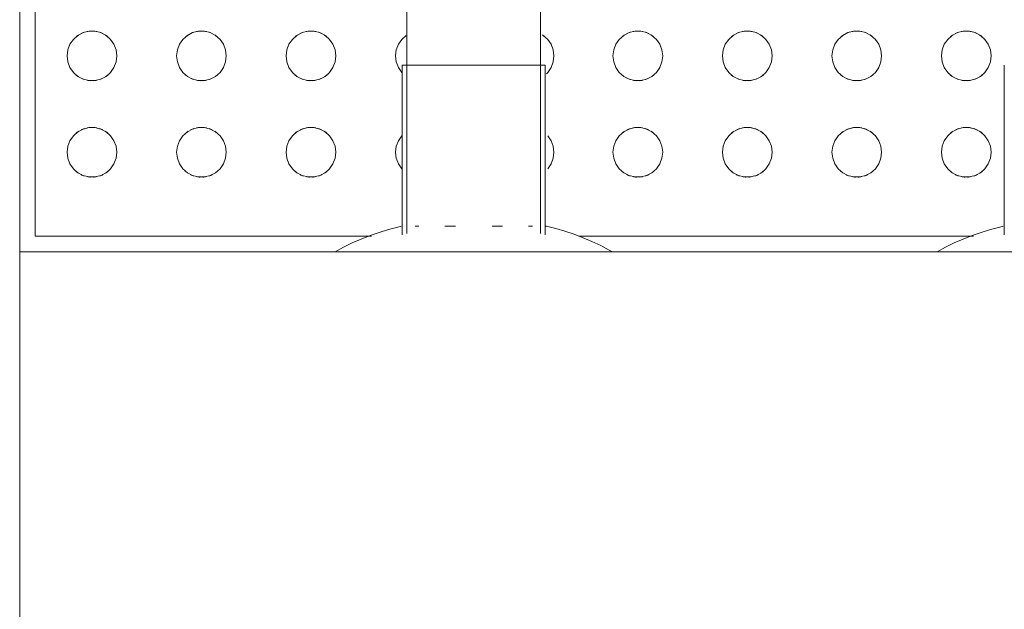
# Model space of a CAD drawing. Header units: metres. Extents: x 1.7 to 42.3, y -72.9 to -47.6.
# Tile 24 of 216: x 10.636 to 10.953, y -71.102 to -70.912. Entities that reach past the tile are written whole.
import ezdxf

# ---------------------------------------------------------------- set-up
doc = ezdxf.new("R2010")
doc.units = ezdxf.units.M
doc.layers.add('A-GENM', color=7, linetype='Continuous', lineweight=18)

# ---------------------------------------------------------------- blocks, each defined once
blk = doc.blocks.new('Grupo1_TIP_19dez18_BebedouroRefrig_BebedouroIndustrial100litros_ABDI-MDIC - Grupo1_TIP_19dez18_BebedouroRefrig_BebedouroIndustrial100litros_ABDI-MDIC-5384539-2PAV - FRIGORÍFICA')
at = {"layer": 'A-GENM', "color": 253, "true_color": 0xaaaaaa}
for p, q in [((0.3400000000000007, -0.2399999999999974), (0.3400000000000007, 0.2399999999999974)), ((-0.3400000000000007, -0.2399999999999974), (0.3400000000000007, -0.2399999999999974)), ((0.34, -0.2400000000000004), (0.34, -0.4900000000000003)), ((0.02300000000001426, -0.2999999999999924), (0.02300000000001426, -0.2454087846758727)), ((0.03291354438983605, -0.2450000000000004), (0.1599456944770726, -0.2450000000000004)), ((0.1708125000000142, -0.2454087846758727), (0.1708125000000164, -0.2999999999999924)), ((0.1723125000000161, -0.2458853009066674), (0.1723125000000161, -0.3699999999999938)), ((0.215312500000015, -0.3699999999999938), (0.215312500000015, -0.2458853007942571)), ((0.2168125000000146, -0.2999999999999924), (0.2168125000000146, -0.2454087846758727)), ((0.2267260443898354, -0.2450000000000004), (0.3350000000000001, -0.2450000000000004)), ((0.335, -0.2450000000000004), (0.335, -0.4850000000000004)), ((0.1707476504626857, -0.2481896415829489), (0.1704375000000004, -0.2481896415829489)), ((0.1761568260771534, -0.2481896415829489), (0.174901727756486, -0.2481896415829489)), ((0.1879374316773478, -0.2481896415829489), (0.184553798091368, -0.2481896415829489)), ((0.2030712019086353, -0.2481896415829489), (0.1996875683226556, -0.2481896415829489)), ((0.2127232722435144, -0.2481896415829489), (0.2114681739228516, -0.2481896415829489)), ((0.1708125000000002, -0.2999999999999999), (0.2168125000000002, -0.2999999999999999))]:
    blk.add_line(p, q, dxfattribs=at)
at = {"layer": 'A-GENM', "color": 253, "true_color": 0xaaaaaa, "flags": 128}
for points in [[(0.04462500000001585, -0.2399999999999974), (0.04189636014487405, -0.2414738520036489), (0.03911096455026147, -0.2428374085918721), (0.03627326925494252, -0.2440884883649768), (0.03338781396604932, -0.2452250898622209), (0.03045921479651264, -0.246245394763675), (0.02749215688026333, -0.2471477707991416), (0.02449138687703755, -0.2479307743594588), (0.02337500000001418, -0.2481896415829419)], [(0.1704375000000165, -0.2481896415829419), (0.1674254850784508, -0.2474510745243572), (0.1644454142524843, -0.2465926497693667), (0.1615020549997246, -0.2456157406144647), (0.1586001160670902, -0.2445219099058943), (0.1557442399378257, -0.2433129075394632), (0.1529389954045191, -0.2419906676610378), (0.1501888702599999, -0.2405573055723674), (0.1491875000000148, -0.2399999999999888)], [(0.238437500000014, -0.2399999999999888), (0.2357088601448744, -0.2414738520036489), (0.2329234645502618, -0.2428374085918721), (0.230085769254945, -0.2440884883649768), (0.2272003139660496, -0.2452250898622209), (0.2242717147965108, -0.246245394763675), (0.2213046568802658, -0.2471477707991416), (0.2183038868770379, -0.2479307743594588), (0.2171875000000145, -0.2481896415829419)], [(0.02724596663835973, -0.2720000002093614), (0.0274784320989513, -0.270085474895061), (0.02816231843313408, -0.2682822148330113), (0.02925788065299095, -0.2666950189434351), (0.03070144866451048, -0.2654161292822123), (0.03240912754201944, -0.2645198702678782), (0.03428167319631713, -0.2640583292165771), (0.03621026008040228, -0.2640583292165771), (0.03808280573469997, -0.2645198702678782), (0.03979048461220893, -0.2654161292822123), (0.0412340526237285, -0.2666950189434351), (0.04232961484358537, -0.2682822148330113), (0.04301350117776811, -0.270085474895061), (0.04324596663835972, -0.2720000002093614)], [(0.06249193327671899, -0.2720000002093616), (0.06272439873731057, -0.2700854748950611), (0.0634082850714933, -0.2682822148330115), (0.06450384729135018, -0.2666950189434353), (0.06594741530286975, -0.2654161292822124), (0.06765509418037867, -0.2645198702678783), (0.06952763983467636, -0.2640583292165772), (0.0714562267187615, -0.2640583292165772), (0.07332877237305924, -0.2645198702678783), (0.0750364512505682, -0.2654161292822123), (0.07648001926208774, -0.2666950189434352), (0.0775755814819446, -0.2682822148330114), (0.07825946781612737, -0.2700854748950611), (0.07849193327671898, -0.2720000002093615)], [(0.09773789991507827, -0.2720000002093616), (0.09797036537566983, -0.2700854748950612), (0.0986542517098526, -0.2682822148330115), (0.09974981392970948, -0.2666950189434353), (0.1011933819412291, -0.2654161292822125), (0.102901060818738, -0.2645198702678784), (0.1047736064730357, -0.2640583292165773), (0.1067021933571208, -0.2640583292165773), (0.1085747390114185, -0.2645198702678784), (0.1102824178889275, -0.2654161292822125), (0.111725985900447, -0.2666950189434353), (0.1128215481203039, -0.2682822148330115), (0.1135054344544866, -0.2700854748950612), (0.1137378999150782, -0.2720000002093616)], [(0.1329838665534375, -0.2720000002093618), (0.1332163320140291, -0.2700854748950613), (0.1339002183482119, -0.2682822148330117), (0.1349957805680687, -0.2666950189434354), (0.1364393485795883, -0.2654161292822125), (0.1381470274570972, -0.2645198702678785), (0.1400195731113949, -0.2640583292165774), (0.1419481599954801, -0.2640583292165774), (0.1438207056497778, -0.2645198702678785), (0.1455283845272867, -0.2654161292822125), (0.1469719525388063, -0.2666950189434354), (0.1480675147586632, -0.2682822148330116), (0.1487514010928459, -0.2700854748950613), (0.1489838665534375, -0.2720000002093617)], [(0.2382298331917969, -0.272000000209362), (0.2384622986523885, -0.2700854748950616), (0.2391461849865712, -0.268282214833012), (0.2402417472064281, -0.2666950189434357), (0.2416853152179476, -0.2654161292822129), (0.2433929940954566, -0.2645198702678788), (0.2452655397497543, -0.2640583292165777), (0.2471941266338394, -0.2640583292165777), (0.2490666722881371, -0.2645198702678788), (0.2507743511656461, -0.2654161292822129), (0.2522179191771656, -0.2666950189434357), (0.2533134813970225, -0.2682822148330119), (0.2539973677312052, -0.2700854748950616), (0.2542298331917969, -0.272000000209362)], [(0.2734757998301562, -0.2720000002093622), (0.2737082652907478, -0.2700854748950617), (0.2743921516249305, -0.2682822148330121), (0.2754877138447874, -0.2666950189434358), (0.276931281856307, -0.265416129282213), (0.2786389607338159, -0.2645198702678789), (0.2805115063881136, -0.2640583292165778), (0.2824400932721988, -0.2640583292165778), (0.2843126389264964, -0.2645198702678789), (0.2860203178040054, -0.265416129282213), (0.287463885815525, -0.2666950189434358), (0.2885594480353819, -0.268282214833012), (0.2892433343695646, -0.2700854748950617), (0.2894757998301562, -0.2720000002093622)], [(0.3087217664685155, -0.2720000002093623), (0.3089542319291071, -0.2700854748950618), (0.3096381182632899, -0.2682822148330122), (0.3107336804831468, -0.2666950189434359), (0.3121772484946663, -0.2654161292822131), (0.3138849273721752, -0.264519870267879), (0.3157574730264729, -0.2640583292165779), (0.3176860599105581, -0.2640583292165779), (0.3195586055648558, -0.264519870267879), (0.3212662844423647, -0.2654161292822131), (0.3227098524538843, -0.2666950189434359), (0.3238054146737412, -0.2682822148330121), (0.3244893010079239, -0.2700854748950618), (0.3247217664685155, -0.2720000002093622)], [(0.1679838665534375, -0.2720000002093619), (0.1682163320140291, -0.2700854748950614), (0.1689002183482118, -0.2682822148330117), (0.1699957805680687, -0.2666950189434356)], [(0.2169719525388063, -0.2666950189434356), (0.2180675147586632, -0.2682822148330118), (0.2187514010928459, -0.2700854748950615), (0.2189838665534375, -0.2720000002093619)], [(0.04324596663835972, -0.2720000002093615), (0.04301350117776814, -0.273914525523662), (0.0423296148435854, -0.2757177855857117), (0.0412340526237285, -0.2773049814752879), (0.03979048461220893, -0.2785838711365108), (0.03808280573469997, -0.2794801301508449), (0.03621026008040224, -0.279941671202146), (0.03428167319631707, -0.279941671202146), (0.03240912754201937, -0.2794801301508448), (0.03070144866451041, -0.2785838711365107), (0.02925788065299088, -0.2773049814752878), (0.02816231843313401, -0.2757177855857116), (0.0274784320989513, -0.2739145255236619), (0.02724596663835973, -0.2720000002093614)], [(0.07849193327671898, -0.2720000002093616), (0.0782594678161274, -0.2739145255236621), (0.07757558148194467, -0.2757177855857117), (0.07648001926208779, -0.277304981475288), (0.07503645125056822, -0.2785838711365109), (0.07332877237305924, -0.279480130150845), (0.07145622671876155, -0.279941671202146), (0.06952763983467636, -0.279941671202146), (0.06765509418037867, -0.279480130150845), (0.06594741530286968, -0.2785838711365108), (0.06450384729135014, -0.277304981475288), (0.06340828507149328, -0.2757177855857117), (0.06272439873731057, -0.273914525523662), (0.06249193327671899, -0.2720000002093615)], [(0.1137378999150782, -0.2720000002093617), (0.1135054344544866, -0.2739145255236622), (0.1128215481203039, -0.2757177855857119), (0.111725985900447, -0.2773049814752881), (0.1102824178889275, -0.278583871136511), (0.1085747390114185, -0.2794801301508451), (0.1067021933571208, -0.2799416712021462), (0.1047736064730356, -0.2799416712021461), (0.1029010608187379, -0.2794801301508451), (0.1011933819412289, -0.278583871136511), (0.09974981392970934, -0.277304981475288), (0.09865425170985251, -0.2757177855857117), (0.0979703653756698, -0.2739145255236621), (0.09773789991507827, -0.2720000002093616)], [(0.1489838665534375, -0.2720000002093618), (0.1487514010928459, -0.2739145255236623), (0.1480675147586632, -0.275717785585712), (0.1469719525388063, -0.2773049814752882), (0.1455283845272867, -0.2785838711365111), (0.1438207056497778, -0.2794801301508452), (0.14194815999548, -0.2799416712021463), (0.1400195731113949, -0.2799416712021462), (0.1381470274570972, -0.2794801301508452), (0.1364393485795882, -0.278583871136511), (0.1349957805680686, -0.2773049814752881), (0.1339002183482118, -0.2757177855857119), (0.1332163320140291, -0.2739145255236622), (0.1329838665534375, -0.2720000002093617)], [(0.1699957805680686, -0.2773049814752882), (0.1689002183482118, -0.275717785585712), (0.1682163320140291, -0.2739145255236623), (0.1679838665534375, -0.2720000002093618)], [(0.2189838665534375, -0.272000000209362), (0.2187514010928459, -0.2739145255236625), (0.2180675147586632, -0.2757177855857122), (0.2169719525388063, -0.2773049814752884)], [(0.2542298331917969, -0.2720000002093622), (0.2539973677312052, -0.2739145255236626), (0.2533134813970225, -0.2757177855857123), (0.2522179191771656, -0.2773049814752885), (0.2507743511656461, -0.2785838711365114), (0.2490666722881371, -0.2794801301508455), (0.2471941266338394, -0.2799416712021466), (0.2452655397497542, -0.2799416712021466), (0.2433929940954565, -0.2794801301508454), (0.2416853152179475, -0.2785838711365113), (0.240241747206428, -0.2773049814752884), (0.2391461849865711, -0.2757177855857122), (0.2384622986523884, -0.2739145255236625), (0.2382298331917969, -0.272000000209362)], [(0.2894757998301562, -0.2720000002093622), (0.2892433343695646, -0.2739145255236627), (0.2885594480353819, -0.2757177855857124), (0.287463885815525, -0.2773049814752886), (0.2860203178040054, -0.2785838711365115), (0.2843126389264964, -0.2794801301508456), (0.2824400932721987, -0.2799416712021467), (0.2805115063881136, -0.2799416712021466), (0.2786389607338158, -0.2794801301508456), (0.2769312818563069, -0.2785838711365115), (0.2754877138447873, -0.2773049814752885), (0.2743921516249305, -0.2757177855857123), (0.2737082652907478, -0.2739145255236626), (0.2734757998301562, -0.2720000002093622)], [(0.3247217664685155, -0.2720000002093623), (0.3244893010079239, -0.2739145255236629), (0.3238054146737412, -0.2757177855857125), (0.3227098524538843, -0.2773049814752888), (0.3212662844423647, -0.2785838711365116), (0.3195586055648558, -0.2794801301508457), (0.317686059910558, -0.2799416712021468), (0.3157574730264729, -0.2799416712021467), (0.3138849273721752, -0.2794801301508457), (0.3121772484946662, -0.2785838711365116), (0.3107336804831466, -0.2773049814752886), (0.3096381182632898, -0.2757177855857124), (0.3089542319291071, -0.2739145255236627), (0.3087217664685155, -0.2720000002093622)], [(0.02724596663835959, -0.3030000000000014), (0.02747843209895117, -0.3010854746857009), (0.02816231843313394, -0.2992822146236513), (0.02925788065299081, -0.2976950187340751), (0.03070144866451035, -0.2964161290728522), (0.03240912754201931, -0.2955198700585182), (0.034281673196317, -0.295058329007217), (0.03621026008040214, -0.295058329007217), (0.03808280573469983, -0.2955198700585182), (0.03979048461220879, -0.2964161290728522), (0.04123405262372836, -0.2976950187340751), (0.04232961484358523, -0.2992822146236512), (0.04301350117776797, -0.3010854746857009), (0.04324596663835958, -0.3030000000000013)], [(0.06249193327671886, -0.3030000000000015), (0.06272439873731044, -0.3010854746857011), (0.06340828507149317, -0.2992822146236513), (0.06450384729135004, -0.2976950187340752), (0.06594741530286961, -0.2964161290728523), (0.06765509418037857, -0.2955198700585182), (0.06952763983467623, -0.2950583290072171), (0.07145622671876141, -0.2950583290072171), (0.0733287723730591, -0.2955198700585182), (0.07503645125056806, -0.2964161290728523), (0.07648001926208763, -0.2976950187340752), (0.0775755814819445, -0.2992822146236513), (0.07825946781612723, -0.301085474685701), (0.07849193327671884, -0.3030000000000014)], [(0.09773789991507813, -0.3030000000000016), (0.0979703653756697, -0.3010854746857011), (0.09865425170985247, -0.2992822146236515), (0.09974981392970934, -0.2976950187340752), (0.1011933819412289, -0.2964161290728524), (0.1029010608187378, -0.2955198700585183), (0.1047736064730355, -0.2950583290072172), (0.1067021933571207, -0.2950583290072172), (0.1085747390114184, -0.2955198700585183), (0.1102824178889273, -0.2964161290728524), (0.1117259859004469, -0.2976950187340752), (0.1128215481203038, -0.2992822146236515), (0.1135054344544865, -0.3010854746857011), (0.1137378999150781, -0.3030000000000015)], [(0.1329838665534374, -0.3030000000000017), (0.133216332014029, -0.3010854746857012), (0.1339002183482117, -0.2992822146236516), (0.1349957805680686, -0.2976950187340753), (0.1364393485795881, -0.2964161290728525), (0.1381470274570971, -0.2955198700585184), (0.1400195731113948, -0.2950583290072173), (0.14194815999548, -0.2950583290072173), (0.1438207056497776, -0.2955198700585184), (0.1455283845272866, -0.2964161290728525), (0.1469719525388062, -0.2976950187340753), (0.148067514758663, -0.2992822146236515), (0.1487514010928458, -0.3010854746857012), (0.1489838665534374, -0.3030000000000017)], [(0.1679838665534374, -0.3030000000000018), (0.168216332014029, -0.3010854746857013), (0.1689002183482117, -0.2992822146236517), (0.1699957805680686, -0.2976950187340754), (0.1704316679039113, -0.2972410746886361)], [(0.2169719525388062, -0.2976950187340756), (0.2180675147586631, -0.2992822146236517), (0.2187514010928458, -0.3010854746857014), (0.2189838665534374, -0.3030000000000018)], [(0.2382298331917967, -0.303000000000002), (0.2384622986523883, -0.3010854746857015), (0.2391461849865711, -0.2992822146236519), (0.2402417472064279, -0.2976950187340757), (0.2416853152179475, -0.2964161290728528), (0.2433929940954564, -0.2955198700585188), (0.2452655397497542, -0.2950583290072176), (0.2471941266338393, -0.2950583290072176), (0.249066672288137, -0.2955198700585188), (0.2507743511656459, -0.2964161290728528), (0.2522179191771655, -0.2976950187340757), (0.2533134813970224, -0.2992822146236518), (0.2539973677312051, -0.3010854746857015), (0.2542298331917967, -0.3030000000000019)], [(0.2734757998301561, -0.3030000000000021), (0.2737082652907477, -0.3010854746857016), (0.2743921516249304, -0.299282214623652), (0.2754877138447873, -0.2976950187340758), (0.2769312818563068, -0.2964161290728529), (0.2786389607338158, -0.2955198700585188), (0.2805115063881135, -0.2950583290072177), (0.2824400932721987, -0.2950583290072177), (0.2843126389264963, -0.2955198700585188), (0.2860203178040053, -0.2964161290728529), (0.2874638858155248, -0.2976950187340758), (0.2885594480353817, -0.299282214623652), (0.2892433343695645, -0.3010854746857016), (0.2894757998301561, -0.303000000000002)], [(0.3087217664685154, -0.3030000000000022), (0.308954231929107, -0.3010854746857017), (0.3096381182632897, -0.2992822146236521), (0.3107336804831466, -0.2976950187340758), (0.3121772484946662, -0.296416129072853), (0.3138849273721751, -0.2955198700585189), (0.3157574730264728, -0.2950583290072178), (0.317686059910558, -0.2950583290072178), (0.3195586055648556, -0.2955198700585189), (0.3212662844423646, -0.296416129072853), (0.3227098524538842, -0.2976950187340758), (0.3238054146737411, -0.2992822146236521), (0.3244893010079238, -0.3010854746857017), (0.3247217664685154, -0.3030000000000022)], [(0.04324596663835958, -0.3030000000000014), (0.043013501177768, -0.3049145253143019), (0.04232961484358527, -0.3067177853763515), (0.04123405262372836, -0.3083049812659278), (0.03979048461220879, -0.3095838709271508), (0.03808280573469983, -0.3104801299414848), (0.03621026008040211, -0.3109416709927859), (0.03428167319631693, -0.3109416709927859), (0.03240912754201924, -0.3104801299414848), (0.03070144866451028, -0.3095838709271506), (0.02925788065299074, -0.3083049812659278), (0.02816231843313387, -0.3067177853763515), (0.02747843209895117, -0.3049145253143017), (0.02724596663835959, -0.3030000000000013)], [(0.07849193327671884, -0.3030000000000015), (0.07825946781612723, -0.304914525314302), (0.07757558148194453, -0.3067177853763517), (0.07648001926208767, -0.308304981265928), (0.07503645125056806, -0.3095838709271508), (0.0733287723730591, -0.3104801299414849), (0.07145622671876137, -0.3109416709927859), (0.06952763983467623, -0.3109416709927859), (0.0676550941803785, -0.3104801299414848), (0.06594741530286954, -0.3095838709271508), (0.06450384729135, -0.3083049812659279), (0.06340828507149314, -0.3067177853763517), (0.06272439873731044, -0.3049145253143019), (0.06249193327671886, -0.3030000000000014)], [(0.1137378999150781, -0.3030000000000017), (0.1135054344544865, -0.3049145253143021), (0.1128215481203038, -0.3067177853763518), (0.1117259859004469, -0.308304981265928), (0.1102824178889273, -0.3095838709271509), (0.1085747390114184, -0.310480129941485), (0.1067021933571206, -0.3109416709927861), (0.1047736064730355, -0.3109416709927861), (0.1029010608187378, -0.310480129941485), (0.1011933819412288, -0.3095838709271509), (0.09974981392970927, -0.308304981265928), (0.0986542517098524, -0.3067177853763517), (0.0979703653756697, -0.304914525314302), (0.09773789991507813, -0.3030000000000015)], [(0.1489838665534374, -0.3030000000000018), (0.1487514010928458, -0.3049145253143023), (0.1480675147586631, -0.306717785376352), (0.1469719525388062, -0.3083049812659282), (0.1455283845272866, -0.3095838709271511), (0.1438207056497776, -0.3104801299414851), (0.1419481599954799, -0.3109416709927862), (0.1400195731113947, -0.3109416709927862), (0.138147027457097, -0.3104801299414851), (0.1364393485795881, -0.3095838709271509), (0.1349957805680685, -0.308304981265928), (0.1339002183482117, -0.3067177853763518), (0.133216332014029, -0.3049145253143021), (0.1329838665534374, -0.3030000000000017)], [(0.171439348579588, -0.3095838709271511), (0.1699957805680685, -0.3083049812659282), (0.1689002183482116, -0.306717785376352), (0.1682163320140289, -0.3049145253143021), (0.1679838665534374, -0.3030000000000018)], [(0.2189838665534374, -0.3030000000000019), (0.2187514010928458, -0.3049145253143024), (0.2180675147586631, -0.3067177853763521), (0.2169719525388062, -0.3083049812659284), (0.2155283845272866, -0.3095838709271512)], [(0.2542298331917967, -0.303000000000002), (0.2539973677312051, -0.3049145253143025), (0.2533134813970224, -0.3067177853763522), (0.2522179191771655, -0.3083049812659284), (0.2507743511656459, -0.3095838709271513), (0.2490666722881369, -0.3104801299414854), (0.2471941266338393, -0.3109416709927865), (0.2452655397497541, -0.3109416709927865), (0.2433929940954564, -0.3104801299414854), (0.2416853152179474, -0.3095838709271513), (0.2402417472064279, -0.3083049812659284), (0.239146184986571, -0.3067177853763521), (0.2384622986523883, -0.3049145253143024), (0.2382298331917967, -0.3030000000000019)], [(0.2894757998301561, -0.3030000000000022), (0.2892433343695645, -0.3049145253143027), (0.2885594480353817, -0.3067177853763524), (0.2874638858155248, -0.3083049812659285), (0.2860203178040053, -0.3095838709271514), (0.2843126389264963, -0.3104801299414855), (0.2824400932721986, -0.3109416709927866), (0.2805115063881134, -0.3109416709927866), (0.2786389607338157, -0.3104801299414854), (0.2769312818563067, -0.3095838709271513), (0.2754877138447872, -0.3083049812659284), (0.2743921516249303, -0.3067177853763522), (0.2737082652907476, -0.3049145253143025), (0.2734757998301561, -0.303000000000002)], [(0.3247217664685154, -0.3030000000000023), (0.3244893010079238, -0.3049145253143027), (0.3238054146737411, -0.3067177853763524), (0.3227098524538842, -0.3083049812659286), (0.3212662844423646, -0.3095838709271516), (0.3195586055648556, -0.3104801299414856), (0.3176860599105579, -0.3109416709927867), (0.3157574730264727, -0.3109416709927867), (0.313884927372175, -0.3104801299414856), (0.312177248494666, -0.3095838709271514), (0.3107336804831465, -0.3083049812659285), (0.3096381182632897, -0.3067177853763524), (0.308954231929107, -0.3049145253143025), (0.3087217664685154, -0.3030000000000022)]]:
    blk.add_lwpolyline(points, dxfattribs=at)
at = {"layer": 'A-GENM', "color": 253, "true_color": 0xaaaaaa}
for centre, radius, start, end in [((0.03524596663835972, -0.2720000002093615), 0.008000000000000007, 122.1858768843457, 130.5398075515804), ((0.03524596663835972, -0.2720000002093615), 0.008000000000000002, 107.7069173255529, 115.8856263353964), ((0.03524596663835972, -0.2720000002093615), 0.007999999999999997, 93.20967103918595, 101.3152380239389), ((0.03524596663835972, -0.2720000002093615), 0.007999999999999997, 78.68476197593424, 86.79032896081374), ((0.03524596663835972, -0.2720000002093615), 0.007999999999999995, 64.11437366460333, 72.29308267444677), ((0.03524596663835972, -0.2720000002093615), 0.007999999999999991, 49.46019244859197, 57.8141231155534), ((0.07049193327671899, -0.2720000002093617), 0.008000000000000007, 122.1858768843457, 130.5398075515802), ((0.07049193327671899, -0.2720000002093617), 0.008, 107.7069173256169, 115.885626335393), ((0.07049193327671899, -0.2720000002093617), 0.008000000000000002, 93.20967103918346, 101.3152380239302), ((0.07049193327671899, -0.2720000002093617), 0.00799999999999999, 78.68476197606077, 86.79032896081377), ((0.07049193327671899, -0.2720000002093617), 0.007999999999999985, 64.1143736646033, 72.29308267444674), ((0.07049193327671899, -0.2720000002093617), 0.007999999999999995, 49.4601924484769, 57.81412311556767), ((0.1057378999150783, -0.2720000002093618), 0.008000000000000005, 122.1858768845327, 130.5398075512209), ((0.1057378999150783, -0.2720000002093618), 0.008, 107.7069173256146, 115.8856263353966), ((0.1057378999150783, -0.2720000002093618), 0.008000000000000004, 93.20967103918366, 101.3152380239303), ((0.1057378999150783, -0.2720000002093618), 0.008000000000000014, 78.6847619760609, 86.79032896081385), ((0.1057378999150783, -0.2720000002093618), 0.00800000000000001, 64.11437366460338, 72.29308267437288), ((0.1057378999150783, -0.2720000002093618), 0.007999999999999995, 49.46019244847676, 57.81412311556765), ((0.1409838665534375, -0.2720000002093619), 0.008000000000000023, 122.1858768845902, 130.5398075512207), ((0.1409838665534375, -0.2720000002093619), 0.00800000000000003, 107.7069173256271, 115.8856263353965), ((0.1409838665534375, -0.2720000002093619), 0.008000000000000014, 93.20967103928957, 100.551620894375), ((0.1409838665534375, -0.2720000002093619), 0.00800000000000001, 78.68476197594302, 86.79032896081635), ((0.1409838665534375, -0.2720000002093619), 0.00800000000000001, 64.11437366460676, 72.29308267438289), ((0.1409838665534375, -0.2720000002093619), 0.00799999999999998, 49.46019244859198, 57.8141231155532), ((0.2462298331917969, -0.2720000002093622), 0.008000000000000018, 122.1858768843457, 130.5398075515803), ((0.2462298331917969, -0.2720000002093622), 0.008000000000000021, 107.7069173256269, 115.8856263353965), ((0.2462298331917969, -0.2720000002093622), 0.008000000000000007, 93.20967103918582, 101.3152380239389), ((0.2462298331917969, -0.2720000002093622), 0.008000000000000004, 78.6847619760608, 86.79032896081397), ((0.2462298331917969, -0.2720000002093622), 0.00799999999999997, 64.11437366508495, 72.29308267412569), ((0.2462298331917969, -0.2720000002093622), 0.008000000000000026, 49.46019244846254, 57.81412311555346), ((0.2814757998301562, -0.2720000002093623), 0.008000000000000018, 122.1858768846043, 130.5398075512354), ((0.2814757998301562, -0.2720000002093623), 0.008000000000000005, 107.7069173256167, 115.885626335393), ((0.2814757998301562, -0.2720000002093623), 0.007999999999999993, 93.209671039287, 101.3152380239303), ((0.2814757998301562, -0.2720000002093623), 0.007999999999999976, 78.68476197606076, 86.79032896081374), ((0.2814757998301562, -0.2720000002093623), 0.007999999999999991, 64.1143736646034, 72.29308267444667), ((0.2814757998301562, -0.2720000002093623), 0.007999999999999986, 49.46019244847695, 57.8141231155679), ((0.3167217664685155, -0.2720000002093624), 0.007999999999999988, 122.1858768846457, 130.5398075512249), ((0.3167217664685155, -0.2720000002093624), 0.007999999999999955, 107.7069173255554, 115.8856263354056), ((0.3167217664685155, -0.2720000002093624), 0.007999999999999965, 93.20967103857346, 101.3152380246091), ((0.3167217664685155, -0.2720000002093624), 0.007999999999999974, 78.68476197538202, 86.79032896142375), ((0.3167217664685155, -0.2720000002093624), 0.007999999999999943, 64.11437366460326, 72.29308267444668), ((0.3167217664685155, -0.2720000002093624), 0.007999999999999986, 49.46019244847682, 57.8141231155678), ((0.03524596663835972, -0.2720000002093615), 0.007999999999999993, 229.460192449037, 237.8141231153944), ((0.03524596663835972, -0.2720000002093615), 0.008000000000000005, 302.1858768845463, 310.5398075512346), ((0.07049193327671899, -0.2720000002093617), 0.007999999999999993, 229.4601924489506, 237.8141231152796), ((0.07049193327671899, -0.2720000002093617), 0.008000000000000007, 302.185876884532, 310.5398075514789), ((0.1057378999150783, -0.2720000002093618), 0.00799999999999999, 229.4601924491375, 237.8141231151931), ((0.1057378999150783, -0.2720000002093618), 0.007999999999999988, 302.185876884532, 310.5398075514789), ((0.1409838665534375, -0.2720000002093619), 0.008000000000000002, 229.4601924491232, 237.8141231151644), ((0.1409838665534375, -0.2720000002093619), 0.007999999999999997, 302.1858768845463, 310.5398075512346), ((0.2462298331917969, -0.2720000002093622), 0.007999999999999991, 229.4601924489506, 237.8141231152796), ((0.2462298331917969, -0.2720000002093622), 0.007999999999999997, 302.1858768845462, 310.5398075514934), ((0.2814757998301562, -0.2720000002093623), 0.008000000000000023, 229.4601924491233, 237.8141231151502), ((0.2814757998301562, -0.2720000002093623), 0.00800000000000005, 302.185876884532, 310.5398075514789), ((0.3167217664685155, -0.2720000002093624), 0.00800000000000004, 229.4601924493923, 237.8141231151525), ((0.3167217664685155, -0.2720000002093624), 0.00800000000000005, 302.185876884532, 310.5398075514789), ((0.03524596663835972, -0.2720000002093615), 0.007999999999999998, 244.1143736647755, 252.2930826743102), ((0.03524596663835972, -0.2720000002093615), 0.007999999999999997, 258.6847619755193, 266.790328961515), ((0.03524596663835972, -0.2720000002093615), 0.008, 273.2096710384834, 281.315238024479), ((0.03524596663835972, -0.2720000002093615), 0.008000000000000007, 287.7069173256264, 295.8856263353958), ((0.07049193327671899, -0.2720000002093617), 0.007999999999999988, 244.1143736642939, 252.2930826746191), ((0.07049193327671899, -0.2720000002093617), 0.007999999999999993, 258.6847619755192, 266.790328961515), ((0.07049193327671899, -0.2720000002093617), 0.008, 273.2096710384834, 281.315238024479), ((0.07049193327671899, -0.2720000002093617), 0.008, 287.7069173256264, 295.8856263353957), ((0.1057378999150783, -0.2720000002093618), 0.007999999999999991, 244.1143736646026, 252.2930826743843), ((0.1057378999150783, -0.2720000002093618), 0.007999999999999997, 258.6847619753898, 266.7903289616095), ((0.1057378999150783, -0.2720000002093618), 0.007999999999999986, 273.2096710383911, 281.315238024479), ((0.1057378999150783, -0.2720000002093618), 0.008000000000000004, 287.7069173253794, 295.8856263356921), ((0.1409838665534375, -0.2720000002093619), 0.007999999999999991, 244.1143736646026, 252.2930826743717), ((0.1409838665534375, -0.2720000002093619), 0.007999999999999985, 259.4483791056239, 266.7903289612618), ((0.1409838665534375, -0.2720000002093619), 0.007999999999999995, 273.2096710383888, 281.3152380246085), ((0.1409838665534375, -0.2720000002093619), 0.007999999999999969, 287.7069173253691, 295.885626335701), ((0.2462298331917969, -0.2720000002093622), 0.008000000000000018, 244.1143736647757, 252.2930826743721), ((0.2462298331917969, -0.2720000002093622), 0.007999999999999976, 258.6847619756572, 266.7903289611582), ((0.2462298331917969, -0.2720000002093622), 0.007999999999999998, 273.2096710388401, 281.3152380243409), ((0.2462298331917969, -0.2720000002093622), 0.007999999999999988, 287.7069173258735, 295.8856263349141), ((0.2814757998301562, -0.2720000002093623), 0.007999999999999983, 244.1143736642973, 252.2930826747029), ((0.2814757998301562, -0.2720000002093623), 0.008000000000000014, 258.6847619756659, 266.7903289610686), ((0.2814757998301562, -0.2720000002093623), 0.007999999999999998, 273.2096710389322, 281.3152380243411), ((0.2814757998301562, -0.2720000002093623), 0.008000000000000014, 287.7069173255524, 295.8856263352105), ((0.3167217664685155, -0.2720000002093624), 0.007999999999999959, 244.1143736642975, 252.2930826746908), ((0.3167217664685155, -0.2720000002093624), 0.007999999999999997, 258.6847619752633, 266.7903289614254), ((0.3167217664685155, -0.2720000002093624), 0.007999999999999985, 273.2096710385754, 281.3152380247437), ((0.3167217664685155, -0.2720000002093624), 0.00799999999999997, 287.7069173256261, 295.8856263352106), ((0.03524596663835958, -0.3030000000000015), 0.008000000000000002, 122.1858768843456, 130.5398075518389), ((0.03524596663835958, -0.3030000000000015), 0.008000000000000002, 107.70691732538, 115.8856263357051), ((0.03524596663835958, -0.3030000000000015), 0.007999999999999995, 93.20967103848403, 101.3152380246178), ((0.03524596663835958, -0.3030000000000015), 0.007999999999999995, 78.68476197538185, 86.79032896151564), ((0.03524596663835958, -0.3030000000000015), 0.007999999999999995, 64.11437366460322, 72.29308267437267), ((0.03524596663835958, -0.3030000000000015), 0.007999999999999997, 49.46019244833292, 57.81412311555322), ((0.07049193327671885, -0.3030000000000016), 0.007999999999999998, 122.1858768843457, 130.539807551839), ((0.07049193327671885, -0.3030000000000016), 0.008, 107.706917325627, 115.8856263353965), ((0.07049193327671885, -0.3030000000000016), 0.007999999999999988, 93.20967103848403, 101.3152380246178), ((0.07049193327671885, -0.3030000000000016), 0.007999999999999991, 78.68476197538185, 86.79032896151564), ((0.07049193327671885, -0.3030000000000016), 0.007999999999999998, 64.11437366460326, 72.29308267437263), ((0.07049193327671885, -0.3030000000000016), 0.00799999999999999, 49.46019244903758, 57.81412311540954), ((0.1057378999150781, -0.3030000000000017), 0.008000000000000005, 122.1858768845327, 130.539807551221), ((0.1057378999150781, -0.3030000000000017), 0.008, 107.7069173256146, 115.8856263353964), ((0.1057378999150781, -0.3030000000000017), 0.007999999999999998, 93.20967103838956, 101.3152380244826), ((0.1057378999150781, -0.3030000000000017), 0.007999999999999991, 78.68476197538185, 86.79032896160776), ((0.1057378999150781, -0.3030000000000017), 0.007999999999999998, 64.11437366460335, 72.29308267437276), ((0.1057378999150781, -0.3030000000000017), 0.008, 49.46019244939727, 57.81412311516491), ((0.1409838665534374, -0.3030000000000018), 0.008000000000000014, 122.1858768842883, 130.5398075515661), ((0.1409838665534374, -0.3030000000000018), 0.008000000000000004, 107.7069173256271, 115.8856263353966), ((0.1409838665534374, -0.3030000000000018), 0.008000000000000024, 93.20967103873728, 100.5516208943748), ((0.1409838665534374, -0.3030000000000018), 0.007999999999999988, 78.68476197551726, 86.79032896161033), ((0.1409838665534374, -0.3030000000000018), 0.007999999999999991, 64.11437366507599, 72.29308267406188), ((0.1409838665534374, -0.3030000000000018), 0.007999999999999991, 49.46019244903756, 57.81412311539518), ((0.2462298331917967, -0.3030000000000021), 0.008000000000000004, 122.1858768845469, 130.5398075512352), ((0.2462298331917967, -0.3030000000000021), 0.008000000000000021, 107.7069173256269, 115.8856263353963), ((0.2462298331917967, -0.3030000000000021), 0.007999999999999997, 93.2096710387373, 101.3152380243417), ((0.2462298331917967, -0.3030000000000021), 0.008000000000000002, 78.68476197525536, 86.79032896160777), ((0.2462298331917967, -0.3030000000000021), 0.008000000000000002, 64.11437366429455, 72.29308267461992), ((0.2462298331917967, -0.3030000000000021), 0.00799999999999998, 49.46019244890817, 57.81412311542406), ((0.2814757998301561, -0.3030000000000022), 0.008000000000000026, 122.185876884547, 130.5398075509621), ((0.2814757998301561, -0.3030000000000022), 0.008000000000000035, 107.7069173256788, 115.8856263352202), ((0.2814757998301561, -0.3030000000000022), 0.008000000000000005, 93.20967103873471, 101.315238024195), ((0.2814757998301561, -0.3030000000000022), 0.007999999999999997, 78.68476197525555, 86.79032896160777), ((0.2814757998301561, -0.3030000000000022), 0.007999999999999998, 64.11437366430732, 72.2930826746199), ((0.2814757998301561, -0.3030000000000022), 0.00800000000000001, 49.4601924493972, 57.81412311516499), ((0.3167217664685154, -0.3030000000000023), 0.007999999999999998, 122.1858768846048, 130.5398075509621), ((0.3167217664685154, -0.3030000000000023), 0.008000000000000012, 107.7069173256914, 115.8856263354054), ((0.3167217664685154, -0.3030000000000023), 0.008000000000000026, 93.20967103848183, 101.3152380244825), ((0.3167217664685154, -0.3030000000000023), 0.008000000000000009, 78.68476197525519, 86.79032896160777), ((0.3167217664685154, -0.3030000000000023), 0.008000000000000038, 64.11437366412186, 72.2930826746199), ((0.3167217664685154, -0.3030000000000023), 0.008000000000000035, 49.46019244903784, 57.8141231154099), ((0.03524596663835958, -0.3030000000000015), 0.007999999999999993, 229.4601924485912, 237.8141231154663), ((0.03524596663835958, -0.3030000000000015), 0.007999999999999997, 244.1143736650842, 252.2930826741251), ((0.03524596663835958, -0.3030000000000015), 0.008000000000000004, 287.7069173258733, 295.8856263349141), ((0.03524596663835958, -0.3030000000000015), 0.008000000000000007, 302.1858768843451, 310.5398075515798), ((0.07049193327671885, -0.3030000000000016), 0.007999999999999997, 229.4601924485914, 237.8141231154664), ((0.07049193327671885, -0.3030000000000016), 0.007999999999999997, 244.114373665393, 252.2930826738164), ((0.07049193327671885, -0.3030000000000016), 0.00800000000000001, 287.7069173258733, 295.885626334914), ((0.07049193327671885, -0.3030000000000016), 0.008000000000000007, 302.1858768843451, 310.5398075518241), ((0.1057378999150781, -0.3030000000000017), 0.007999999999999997, 229.4601924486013, 237.8141231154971), ((0.1057378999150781, -0.3030000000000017), 0.007999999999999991, 244.1143736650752, 252.2930826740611), ((0.1057378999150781, -0.3030000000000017), 0.007999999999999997, 287.7069173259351, 295.8856263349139), ((0.1057378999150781, -0.3030000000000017), 0.008, 302.1858768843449, 310.539807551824), ((0.1409838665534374, -0.3030000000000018), 0.008000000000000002, 229.460192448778, 237.8141231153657), ((0.1409838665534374, -0.3030000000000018), 0.008000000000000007, 244.1143736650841, 252.2930826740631), ((0.1409838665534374, -0.3030000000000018), 0.007999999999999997, 287.7069173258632, 295.8856263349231), ((0.1409838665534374, -0.3030000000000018), 0.008000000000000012, 302.1858768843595, 310.5398075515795), ((0.1759838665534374, -0.3030000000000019), 0.007999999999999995, 229.4601924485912, 237.8141231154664), ((0.2462298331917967, -0.3030000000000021), 0.007999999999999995, 229.4601924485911, 237.8141231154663), ((0.2462298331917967, -0.3030000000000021), 0.007999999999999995, 244.1143736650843, 252.2930826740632), ((0.2462298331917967, -0.3030000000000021), 0.008000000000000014, 287.7069173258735, 295.8856263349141), ((0.2462298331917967, -0.3030000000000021), 0.007999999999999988, 302.185876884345, 310.5398075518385), ((0.2814757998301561, -0.3030000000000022), 0.007999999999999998, 229.4601924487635, 237.8141231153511), ((0.2814757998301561, -0.3030000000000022), 0.008, 244.1143736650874, 252.2930826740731), ((0.2814757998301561, -0.3030000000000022), 0.00799999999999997, 287.7069173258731, 295.885626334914), ((0.2814757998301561, -0.3030000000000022), 0.00799999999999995, 302.1858768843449, 310.5398075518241), ((0.3167217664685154, -0.3030000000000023), 0.007999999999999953, 229.4601924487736, 237.8141231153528), ((0.3167217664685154, -0.3030000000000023), 0.007999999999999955, 244.1143736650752, 252.293082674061), ((0.3167217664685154, -0.3030000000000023), 0.007999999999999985, 287.7069173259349, 295.8856263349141), ((0.3167217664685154, -0.3030000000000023), 0.00799999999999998, 302.1858768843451, 310.539807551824), ((0.03524596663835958, -0.3030000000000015), 0.007999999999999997, 258.6847619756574, 266.7903289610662), ((0.03524596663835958, -0.3030000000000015), 0.007999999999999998, 273.2096710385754, 281.3152380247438), ((0.07049193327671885, -0.3030000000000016), 0.007999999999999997, 258.6847619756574, 266.7903289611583), ((0.07049193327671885, -0.3030000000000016), 0.007999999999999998, 273.2096710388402, 281.315238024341), ((0.1057378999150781, -0.3030000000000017), 0.007999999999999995, 258.6847619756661, 266.7903289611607), ((0.1057378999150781, -0.3030000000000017), 0.007999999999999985, 273.2096710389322, 281.315238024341), ((0.1409838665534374, -0.3030000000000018), 0.007999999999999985, 259.4483791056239, 266.7903289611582), ((0.1409838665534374, -0.3030000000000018), 0.007999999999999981, 273.2096710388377, 281.3152380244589), ((0.2462298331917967, -0.3030000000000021), 0.007999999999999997, 258.6847619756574, 266.7903289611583), ((0.2462298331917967, -0.3030000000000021), 0.00799999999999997, 273.2096710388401, 281.3152380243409), ((0.2814757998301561, -0.3030000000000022), 0.007999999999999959, 258.6847619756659, 266.7903289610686), ((0.2814757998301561, -0.3030000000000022), 0.007999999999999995, 273.2096710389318, 281.3152380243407), ((0.3167217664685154, -0.3030000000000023), 0.007999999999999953, 258.6847619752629, 266.790328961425), ((0.3167217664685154, -0.3030000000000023), 0.007999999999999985, 273.2096710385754, 281.3152380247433)]:
    blk.add_arc(centre, radius, start, end, dxfattribs=at)
blk = doc.blocks.new('4 GRE - ESCOLA DE CINEMA E AUDIOVISUAL CINE REX R07_rvt-1-2PAV - FRIGORÍFICA')
at = {"layer": 'A-GENM', "color": 253, "lineweight": 18, "true_color": 0xaaaaaa, "rotation": 180}
blk.add_blockref('Grupo1_TIP_19dez18_BebedouroRefrig_BebedouroIndustrial100litros_ABDI-MDIC - Grupo1_TIP_19dez18_BebedouroRefrig_BebedouroIndustrial100litros_ABDI-MDIC-5384539-2PAV - FRIGORÍFICA', (10.97565616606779, -71.22694224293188), dxfattribs=at)

msp = doc.modelspace()

# ---------------------------------------------------------------- block references
at = {"lineweight": 5}
msp.add_blockref('4 GRE - ESCOLA DE CINEMA E AUDIOVISUAL CINE REX R07_rvt-1-2PAV - FRIGORÍFICA', (0, 0), dxfattribs=at)

doc.saveas('drawing.dxf')
